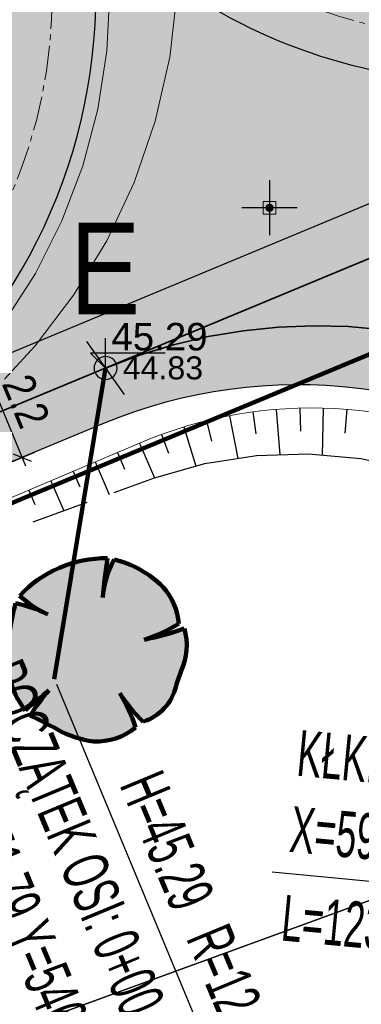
# Model space of a CAD drawing. Header units: metres. Extents: x 0 to 5465380, y 0 to 5925815.
# Tile 61 of 141: x 5463912.54 to 5463919.98, y 5925557.93 to 5925579.38. Entities that reach past the tile are written whole.
import ezdxf

# ---------------------------------------------------------------- set-up
doc = ezdxf.new("R2010")
doc.units = ezdxf.units.M
for name, pattern in [('ACAD_ISO10W100', [18.5, 12, -3, 0.5, -3]), ('CENTER2', [1.125, 0.75, -0.125, 0.125, -0.125]), ('HIDDEN', [0.375, 0.25, -0.125])]:
    doc.linetypes.add(name, pattern=pattern)
for name, color, linetype, lineweight in [('#DEMCAD_OPR.OŚW.ZEW_1_Nr_Pióra__3', 30, 'Continuous', 18), ('#DEMCAD_OPR.OŚW.ZEW_1_Nr_Pióra__5', 161, 'Continuous', 25), ('#DEMCAD_OPR.OŚW.ZEW_1_Nr_Pióra__6', 5, 'Continuous', 35), ('$DR - obrzeże 8x30', 34, 'Continuous', 30), ('$DR - osie ścieżek', 7, 'CENTER2', 15), ('$DR - wyp. chodnik', 44, 'Continuous', 5), ('$DR - zał. arch.', 7, 'Continuous', 13), ('$DR - zał. mapa', 250, 'Continuous', 0), ('____rosliny_Nr_Pióra__161', 62, 'Continuous', 0), ('____rosliny_Nr_Pióra__165', 62, 'Continuous', 200), ('_LL_WOD_Trasa_Nr_Pióra__206', 150, 'Continuous', 211)]:
    doc.layers.add(name, color=color, linetype=linetype, lineweight=lineweight)
for name, color, linetype in [('$DR - opis', 1, 'Continuous'), ('$DR - wymiary', 7, 'Continuous'), ('____rosliny', 7, 'Continuous'), ('AecObjExplode_rys 1_Vport_D5A', 7, 'Continuous'), ('AecObjExplode_rys 3_Vport_DDD', 7, 'Continuous'), ('AecObjExplode_rys 4_Vport_E22', 7, 'Continuous'), ('C-DROGI-KORYTARZE', 7, 'Continuous'), ('C-DROGI-SYTUACJA', 7, 'Continuous'), ('C-DROGI-SYTUACJA-ETYKIETY', 7, 'Continuous'), ('C-TEREN-SKARPY', 94, 'Continuous')]:
    doc.layers.add(name, color=color, linetype=linetype)
doc.layers.add('EGBD03', color=7, linetype='Continuous', lineweight=18, true_color=0x008000)
doc.styles.add('ARIAL 2', font='ARIALN.TTF')
doc.styles.add('simplex', font='ARIALN.TTF', dxfattribs={"width": 0.7})
doc.styles.get("Standard").update_dxf_attribs({"font": 'arial.ttf'})
doc.dimstyles.new('LINIOWY', dxfattribs={"dimtxt": 0.7, "dimasz": 0.3, "dimexe": 0.3, "dimexo": 0, "dimgap": 0.2, "dimtad": 1, "dimzin": 9, "dimdsep": 46, "dimtxsty": 'ARIAL 2', "dimblk": 'OBLIQUE', "dimcen": 0, "dimdle": 0.2, "dimclrd": 7, "dimclre": 7, "dimclrt": 1, "dimadec": 0, "dimazin": 0, "dimtfac": 1, "dimtofl": 0, "dimtmove": 1, "dimatfit": 3, "dimldrblk": 'OBLIQUE', "dimfxl": 0.3, "dimfxlon": 1, "dimtolj": 1, "dimtzin": 1, "dimarcsym": 0})
doc.dimstyles.new('LINIOWY$4', dxfattribs={"dimtxt": 0.7, "dimasz": 0.3, "dimexe": 0.3, "dimexo": 0, "dimgap": 0.2, "dimtad": 1, "dimzin": 9, "dimdsep": 46, "dimtxsty": 'ARIAL 2', "dimblk1": 'OBLIQUE', "dimsah": 1, "dimcen": 0, "dimdle": 0.2, "dimclrd": 7, "dimclre": 7, "dimclrt": 1, "dimadec": 0, "dimazin": 0, "dimtfac": 1, "dimtofl": 0, "dimtmove": 1, "dimatfit": 3, "dimldrblk": 'OBLIQUE', "dimfxl": 0.3, "dimfxlon": 1, "dimtolj": 1, "dimtzin": 1, "dimarcsym": 0})

# ---------------------------------------------------------------- blocks, each defined once
blk = doc.blocks.new('GK.6640.1913.2022 szara')
at = {"layer": 'EGBD03', "color": 52, "linetype": 'Continuous', "lineweight": 30}
blk.add_lwpolyline([(5463976.53, 5925486.659), (5463970.344, 5925578.524), (5463983.032, 5925590.042), (5463928.32, 5925650.72), (5463927.256, 5925651.9), (5463894.766, 5925638.737), (5463911.73, 5925597.06), (5463843.77, 5925569.527), (5463856.962, 5925537.116), (5463925.884, 5925562.287), (5463928.865, 5925568.698), (5463933.562, 5925570.413), (5463940.422, 5925551.628), (5463935.726, 5925549.913), (5463929.655, 5925553.021), (5463860.732, 5925527.855), (5463901.732, 5925427.127), (5463960.738, 5925457.702)], close=True, dxfattribs=at)
blk.add_lwpolyline([(5463824.164, 5925585.789), (5463828.477, 5925575.152), (5463845.745, 5925532.569), (5463890.8, 5925421.463), (5463901.732, 5925427.127), (5463860.732, 5925527.855), (5463929.655, 5925553.021), (5463935.726, 5925549.913), (5463940.422, 5925551.628), (5463933.562, 5925570.413), (5463928.865, 5925568.698), (5463925.884, 5925562.287), (5463856.962, 5925537.116), (5463843.77, 5925569.527)], dxfattribs=at)
blk = doc.blocks.new('Symbol drzewa rzut 1 12', base_point=(5464021.331, 5925651.474))
at = {"layer": '____rosliny_Nr_Pióra__161', "linetype": 'Continuous'}
blk.add_hatch(color=256, dxfattribs=at).paths.add_polyline_path([(5464020.428, 5925649.763, 0.102387), (5464021.207, 5925649.479, 0.189926), (5464022.131, 5925649.758, 0.058172), (5464021.806, 5925650.513, 0.060987), (5464022.3, 5925649.878, 0.261493), (5464023.036, 5925650.633, -0.023868), (5464023.157, 5925650.963, 0.176093), (5464023.249, 5925651.883, -0.033475), (5464022.37, 5925651.663, 0.059133), (5464023.13, 5925651.989, 0.165491), (5464022.81, 5925652.801, 0.138163), (5464021.766, 5925653.43, 0.117282), (5464021.493, 5925652.611, -0.017941), (5464021.617, 5925653.461, 0.21157), (5464019.685, 5925652.696, 0.07472), (5464020.285, 5925652.27, 0.066738), (5464019.59, 5925652.534, 0.048896), (5464019.379, 5925651.397, 0.176271), (5464019.743, 5925650.195, -0.009616), (5464020.267, 5925650.619, 0.030984), (5464019.843, 5925650.083, -0.00375)], flags=0)
at = {"layer": '____rosliny_Nr_Pióra__165', "linetype": 'Continuous'}
for centre, radius, start, end in [((5464021.514, 5925650.898), 2.565, 87.7038, 135.4874), ((5464033.401, 5925651.31), 11.978, 169.6537, 173.7651), ((5464023.352, 5925652.446), 1.866, 148.201, 174.9578), ((5464021.171, 5925651.262), 2.248, 43.1971, 74.6625), ((5464021.403, 5925654.481), 2.478, 226.083, 243.1759), ((5464021.777, 5925651.924), 1.355, 2.7308, 40.3178), ((5464025.286, 5925650.887), 5.929, 163.8748, 175.0721), ((5464018.952, 5925649.81), 2.798, 61.5472, 76.8198), ((5464021.377, 5925655.028), 3.509, 286.4462, 299.9827), ((5464021.167, 5925658.332), 6.776, 280.2246, 287.8936), ((5464021.938, 5925651.55), 1.353, 334.319, 14.2669), ((5464021.213, 5925651.296), 1.837, 176.8614, 216.849), ((5464026.549, 5925649.526), 3.684, 157.0402, 162.5092), ((5464031.043, 5925636.781), 17.539, 127.9083, 130.1121), ((5464024.373, 5925646.933), 5.518, 138.0797, 145.1786), ((5464024.647, 5925652.213), 3.311, 210.8951, 224.8549), ((5464018.734, 5925648.74), 3.546, 16.6807, 29.9976), ((5464021.995, 5925650.912), 1.078, 286.4227, 345.04), ((5463998.76, 5925610.961), 44.442, 60.8198, 61.6791), ((5464021.503, 5925651.503), 2.046, 238.2841, 261.668), ((5464021.315, 5925650.792), 1.317, 265.2902, 308.3056)]:
    blk.add_arc(centre, radius, start, end, dxfattribs=at)
blk = doc.blocks.new('świetlica_bezrzecze_PB_PZT oczyszczony')
at = {"layer": '#DEMCAD_OPR.OŚW.ZEW_1_Nr_Pióra__3', "linetype": 'Continuous'}
blk.add_hatch(color=256, dxfattribs=at).paths.add_polyline_path([(5463918.053, 5925575.286, 1), (5463917.908, 5925575.286, 1)], flags=0)
at = {"layer": '#DEMCAD_OPR.OŚW.ZEW_1_Nr_Pióra__6', "linetype": 'Continuous'}
blk.add_hatch(color=256, dxfattribs=at).paths.add_polyline_path([(5463918.121, 5925575.426), (5463917.841, 5925575.426), (5463917.841, 5925575.146), (5463918.121, 5925575.146)], flags=0)
at = {"layer": '#DEMCAD_OPR.OŚW.ZEW_1_Nr_Pióra__3', "linetype": 'Continuous', "flags": 128}
blk.add_lwpolyline([(5463917.841, 5925575.426), (5463918.121, 5925575.426), (5463918.121, 5925575.146), (5463917.841, 5925575.146)], close=True, dxfattribs=at)
at = {"layer": '#DEMCAD_OPR.OŚW.ZEW_1_Nr_Pióra__5', "linetype": 'Continuous', "flags": 128}
for points in [[(5463917.981, 5925575.886), (5463917.981, 5925574.686)], [(5463918.581, 5925575.286), (5463917.381, 5925575.286)]]:
    blk.add_lwpolyline(points, dxfattribs=at)
at = {"layer": '#DEMCAD_OPR.OŚW.ZEW_1_Nr_Pióra__6', "linetype": 'Continuous'}
blk.add_circle((5463917.981, 5925575.286), 0.0725, dxfattribs=at)
at = {"layer": '_LL_WOD_Trasa_Nr_Pióra__206', "linetype": 'Continuous'}
blk.add_line((5463875.395, 5925553.467), (5463932.464, 5925577.219), dxfattribs=at)
at = {"layer": '____rosliny', "linetype": 'Continuous', "rotation": 1.544128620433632}
blk.add_blockref('Symbol drzewa rzut 1 12', (5463914.221, 5925565.656), dxfattribs=at)
blk = doc.blocks.new('*D50')
at = {"layer": '$DR - wymiary', "color": 7, "lineweight": -2, "transparency": 16777216}
blk.add_line((5463930.016, 5925572), (5463927.606, 5925569.526), dxfattribs=at)
blk.add_arc((5463919.024, 5925560.715), 12, 354.6092, 47.184, dxfattribs=at)
at = {"layer": '$DR - wymiary', "color": 7, "transparency": 16777216}
blk.add_solid([(5463927.57, 5925569.561), (5463927.642, 5925569.491), (5463927.397, 5925569.311)], dxfattribs=at)
at = {"layer": 'Defpoints', "color": 0, "transparency": 16777216}
for p in [(5463927.397, 5925569.311), (5463919.024, 5925560.715)]:
    blk.add_point(p, dxfattribs=at)
at = {"layer": '$DR - wymiary', "color": 1, "transparency": 16777216, "insert": (5463929.005, 5925571.752), "char_height": 0.7, "attachment_point": 5, "rotation": 45.7516, "style": 'ARIAL 2'}
blk.add_mtext('\\A1;R12', dxfattribs=at)
blk = doc.blocks.new('_OBLIQUE')
at = {"color": 0, "linetype": 'ByBlock'}
blk.add_line((-0.5, -0.5), (0.5, 0.5), dxfattribs=at)
blk = doc.blocks.new('*D51')
at = {"layer": '$DR - wymiary', "color": 7, "lineweight": -2, "transparency": 16777216}
blk.add_line((5463931.996, 5925570.478), (5463929.811, 5925568.833), dxfattribs=at)
at = {"layer": '$DR - wymiary', "color": 7, "transparency": 16777216}
blk.add_solid([(5463929.781, 5925568.873), (5463929.841, 5925568.793), (5463929.571, 5925568.652)], dxfattribs=at)
at = {"layer": 'Defpoints', "color": 0, "transparency": 16777216}
for p in [(5463929.571, 5925568.652), (5463919.024, 5925560.715)]:
    blk.add_point(p, dxfattribs=at)
at = {"layer": '$DR - wymiary', "color": 1, "transparency": 16777216, "insert": (5463930.688, 5925570.191), "char_height": 0.7, "attachment_point": 5, "rotation": 36.9617, "style": 'ARIAL 2'}
blk.add_mtext('\\A1;R13.2', dxfattribs=at)
blk = doc.blocks.new('*D52')
at = {"layer": '$DR - wymiary', "color": 7, "lineweight": -2, "transparency": 16777216}
blk.add_line((5463922.815, 5925566.391), (5463924.776, 5925569.162), dxfattribs=at)
at = {"layer": '$DR - wymiary', "color": 7, "transparency": 16777216}
blk.add_solid([(5463924.736, 5925569.191), (5463924.817, 5925569.134), (5463924.95, 5925569.407)], dxfattribs=at)
at = {"layer": 'Defpoints', "color": 0, "transparency": 16777216}
for p in [(5463924.95, 5925569.407), (5463918.595, 5925560.429)]:
    blk.add_point(p, dxfattribs=at)
at = {"layer": '$DR - wymiary', "color": 1, "transparency": 16777216, "insert": (5463922.845, 5925567.388), "char_height": 0.7, "attachment_point": 5, "rotation": 54.7103, "style": 'ARIAL 2'}
blk.add_mtext('\\A1;R11', dxfattribs=at)
blk = doc.blocks.new('*D57')
at = {"layer": '$DR - wymiary', "color": 7, "lineweight": -2, "transparency": 16777216}
for p, q in [((5463911.473, 5925571.762), (5463912.027, 5925571.993)), ((5463911.673, 5925572.062), (5463912.672, 5925569.662)), ((5463912.318, 5925569.731), (5463912.872, 5925569.962))]:
    blk.add_line(p, q, dxfattribs=at)
at = {"layer": 'Defpoints', "color": 0, "transparency": 16777216}
for p in [(5463910.621, 5925571.408), (5463912.595, 5925569.846), (5463911.467, 5925569.377)]:
    blk.add_point(p, dxfattribs=at)
at = {"layer": '$DR - wymiary', "color": 7, "lineweight": -2, "transparency": 16777216, "xscale": 0.3, "yscale": 0.3, "zscale": 0.3}
for p, rotation in [((5463911.75, 5925571.877), 112.5970877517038), ((5463912.595, 5925569.846), 292.5970877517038)]:
    blk.add_blockref('_OBLIQUE', p, dxfattribs=dict(at, rotation=rotation))
at = {"layer": '$DR - wymiary', "color": 1, "transparency": 16777216, "insert": (5463912.682, 5925571.074), "char_height": 0.7, "attachment_point": 5, "rotation": 292.5971, "style": 'ARIAL 2'}
blk.add_mtext('\\A1;2.2', dxfattribs=at)
blk = doc.blocks.new('*D137')
at = {"layer": '$DR - wymiary', "color": 7, "lineweight": -2, "transparency": 16777216}
blk.add_line((5463958.724, 5925585.382), (5463964.93, 5925585.382), dxfattribs=at)
at = {"layer": 'Defpoints', "color": 0, "transparency": 16777216}
for p in [(5463958.724, 5925585.382), (5463960.561, 5925585.382), (0, 0)]:
    blk.add_point(p, dxfattribs=at)
at = {"layer": '$DR - wymiary', "color": 1, "transparency": 16777216, "insert": (5463962.845, 5925585.94), "char_height": 0.7, "attachment_point": 5, "style": 'ARIAL 2'}
blk.add_mtext('\\A1;5925585.38', dxfattribs=at)
blk = doc.blocks.new('*D138')
at = {"layer": '$DR - wymiary', "color": 7, "lineweight": -2, "transparency": 16777216}
blk.add_line((5463958.724, 5925585.382), (5463958.724, 5925592.131), dxfattribs=at)
at = {"layer": 'Defpoints', "color": 0, "transparency": 16777216}
for p in [(5463958.724, 5925587.769), (5463958.724, 5925585.382), (0, 0)]:
    blk.add_point(p, dxfattribs=at)
at = {"layer": '$DR - wymiary', "color": 1, "transparency": 16777216, "insert": (5463958.166, 5925590.05), "char_height": 0.7, "attachment_point": 5, "rotation": 90, "style": 'ARIAL 2'}
blk.add_mtext('\\A1;5463958.72', dxfattribs=at)
blk = doc.blocks.new('*D139')
at = {"layer": '$DR - wymiary', "color": 7, "lineweight": -2, "transparency": 16777216}
blk.add_line((5463922.753, 5925589.968), (5463916.372, 5925589.968), dxfattribs=at)
at = {"layer": 'Defpoints', "color": 0, "transparency": 16777216}
for p in [(5463920.738, 5925589.968), (5463922.753, 5925589.968), (0, 0)]:
    blk.add_point(p, dxfattribs=at)
at = {"layer": '$DR - wymiary', "color": 1, "transparency": 16777216, "insert": (5463918.455, 5925590.526), "char_height": 0.7, "attachment_point": 5, "style": 'ARIAL 2'}
blk.add_mtext('\\A1;5925589.97', dxfattribs=at)
blk = doc.blocks.new('*D140')
at = {"layer": '$DR - wymiary', "color": 7, "lineweight": -2, "transparency": 16777216}
blk.add_line((5463922.753, 5925589.968), (5463922.753, 5925583.407), dxfattribs=at)
at = {"layer": 'Defpoints', "color": 0, "transparency": 16777216}
for p in [(5463922.753, 5925589.968), (5463922.753, 5925587.778), (0, 0)]:
    blk.add_point(p, dxfattribs=at)
at = {"layer": '$DR - wymiary', "color": 1, "transparency": 16777216, "insert": (5463922.195, 5925585.493), "char_height": 0.7, "attachment_point": 5, "rotation": 90, "style": 'ARIAL 2'}
blk.add_mtext('\\A1;5463922.75', dxfattribs=at)
blk = doc.blocks.new('AeccTickCircle')
at = {"color": 0, "linetype": 'ByBlock', "lineweight": -2}
blk.add_circle((0, 0), 0.5, dxfattribs=at)
blk = doc.blocks.new('kota')
at = {"color": 0, "linetype": 'ByBlock', "lineweight": -2}
for p, q in [((0, 0), (0, 1)), ((2, 0.5), (-0.5, 0.5)), ((-0.5, 0.5), (0, 0))]:
    blk.add_line(p, q, dxfattribs=at)
blk = doc.blocks.new('AecObjExplode_rys 1_Vport_D5A')
at = {"layer": 'C-DROGI-KORYTARZE', "color": 92, "linetype": 'Continuous', "lineweight": 9}
for p, q in [((5463914.502, 5925579.984), (5463914.44, 5925578.704)), ((5463915.969, 5925579.99), (5463915.81, 5925578.565)), ((5463914.44, 5925578.704), (5463914.244, 5925577.436)), ((5463915.81, 5925578.565), (5463915.495, 5925577.175)), ((5463914.244, 5925577.436), (5463913.917, 5925576.197)), ((5463915.495, 5925577.175), (5463915.034, 5925575.838)), ((5463913.917, 5925576.197), (5463913.462, 5925574.998)), ((5463915.034, 5925575.838), (5463914.437, 5925574.568)), ((5463913.462, 5925574.998), (5463912.884, 5925573.853)), ((5463914.437, 5925574.568), (5463913.714, 5925573.379)), ((5463912.884, 5925573.853), (5463912.19, 5925572.775)), ((5463913.714, 5925573.379), (5463912.877, 5925572.28)), ((5463912.877, 5925572.28), (5463912.211, 5925571.549))]:
    blk.add_line(p, q, dxfattribs=at)
at = {"layer": 'C-DROGI-SYTUACJA', "color": 152, "linetype": 'ACAD_ISO10W100', "lineweight": 35, "ltscale": 4}
blk.add_line((5463929.82, 5925578.207), (5463893.981, 5925563.291), dxfattribs=at)
at = {"layer": 'C-DROGI-SYTUACJA', "color": 92, "linetype": 'Continuous', "lineweight": 9}
blk.add_line((5463894.961, 5925561.558), (5463915.154, 5925570.16), dxfattribs=at)
at = {"layer": 'C-DROGI-SYTUACJA', "color": 152, "linetype": 'ACAD_ISO10W100', "lineweight": 35, "ltscale": 4}
blk.add_arc((5463919.024, 5925560.715), 12, 354.6092, 112.5971, dxfattribs=at)
at = {"layer": 'C-DROGI-SYTUACJA', "color": 92, "linetype": 'Continuous', "lineweight": 9, "extrusion": (0, 0, -1)}
blk.add_arc((-5463918.903, 5925561.359), 9.566, 66.9266, 171.3471, dxfattribs=at)
at = {"layer": 'C-DROGI-SYTUACJA-ETYKIETY', "color": 1, "linetype": 'Continuous', "lineweight": -3}
for p, q in [((5463913.341, 5925564.903), (5463917.183, 5925555.671)), ((5463927.993, 5925559.869), (5463918.037, 5925560.809))]:
    blk.add_line(p, q, dxfattribs=at)
at = {"layer": 'C-TEREN-SKARPY', "color": 92, "linetype": 'Continuous', "lineweight": -3}
for p, q in [((5463918.128, 5925570.893, 45.171), (5463918.208, 5925569.903, 44.684)), ((5463918.64, 5925570.921, 45.154), (5463918.653, 5925570.42, 44.906)), ((5463919.152, 5925570.922, 45.137), (5463919.126, 5925569.897, 44.632)), ((5463919.664, 5925570.894, 45.121), (5463919.623, 5925570.375, 44.865)), ((5463917.112, 5925570.756, 45.205), (5463917.29, 5925569.823, 44.739)), ((5463917.618, 5925570.838, 45.188), (5463917.682, 5925570.363, 44.949)), ((5463916.117, 5925570.51, 45.238), (5463916.377, 5925569.655, 44.797)), ((5463916.611, 5925570.646, 45.222), (5463916.721, 5925570.199, 44.994)), ((5463915.63, 5925570.348, 45.255), (5463915.78, 5925569.938, 45.042)), ((5463915.154, 5925570.16, 45.272), (5463915.478, 5925569.399, 44.859)), ((5463915.154, 5925570.16), (5463915.478, 5925569.399)), ((5463914.671, 5925569.954, 45.293), (5463914.827, 5925569.587, 45.094)), ((5463914.188, 5925569.748, 45.314), (5463914.489, 5925569.042, 44.93)), ((5463913.706, 5925569.543, 45.335), (5463913.851, 5925569.203, 45.15)), ((5463913.223, 5925569.337, 45.356), (5463913.501, 5925568.684, 45.001)), ((5463912.741, 5925569.132, 45.377), (5463912.874, 5925568.819, 45.207))]:
    blk.add_line(p, q, dxfattribs=at)
at = {"layer": 'C-TEREN-SKARPY', "color": 92, "linetype": 'HIDDEN', "lineweight": -3, "ltscale": 5}
for p, q in [((5463916.572, 5925569.711), (5463917.695, 5925569.886)), ((5463917.695, 5925569.886), (5463918.833, 5925569.924)), ((5463918.833, 5925569.924), (5463919.968, 5925569.822)), ((5463919.968, 5925569.822), (5463921.079, 5925569.583)), ((5463915.478, 5925569.399), (5463916.572, 5925569.711)), ((5463907.545, 5925566.529), (5463915.478, 5925569.399))]:
    blk.add_line(p, q, dxfattribs=at)
at = {"layer": '$DR - wymiary', "color": 7, "linetype": 'Continuous', "lineweight": -3, "xscale": 0.6500000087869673, "yscale": 0.6500000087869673, "zscale": 0.6500000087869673}
blk.add_blockref('kota', (5463914.413, 5925571.794), dxfattribs=at)
at = {"layer": '$DR - wymiary', "color": 1, "linetype": 'Continuous', "lineweight": -3, "extrusion": (4.70569e-17, -1.13063e-16, -1), "xscale": 0.4999999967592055, "yscale": 0.4999999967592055, "zscale": 0.4999999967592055, "rotation": 157.4029122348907}
blk.add_blockref('AeccTickCircle', (-5463914.413, 5925571.794), dxfattribs=at)
at = {"layer": 'C-DROGI-SYTUACJA-ETYKIETY', "color": 1, "linetype": 'Continuous', "lineweight": -3, "insert": (5463914.538, 5925572.169), "char_height": 0.6, "attachment_point": 7}
blk.add_mtext('45.29', dxfattribs=at)
at = {"layer": 'C-DROGI-SYTUACJA-ETYKIETY', "color": 7, "linetype": 'Continuous', "lineweight": -3, "insert": (5463914.788, 5925571.794), "char_height": 0.5, "attachment_point": 4}
blk.add_mtext('{\\fArial|b0|i0|c238|p34;44.83}', dxfattribs=at)
at = {"layer": 'C-DROGI-SYTUACJA-ETYKIETY', "color": 1, "linetype": 'Continuous', "lineweight": -3, "char_height": 1, "style": 'simplex'}
for s, insert, attachment_point, rotation in [('POCZĄTEK OSI: 0+00.00\\PX=5925571.79 Y=5463914.41', (5463912.582, 5925565.522), 1, 292.5971), ('KŁK: 0+24.71\\PX=5925559.59 Y=5463930.97', (5463918.391, 5925561.24), 7, 354.6093), ('{\\fArial Narrow|b0|i0|c0|p34;R=12.000}', (5463917.49, 5925556.137), 9, 292.5971), ('{\\fArial Narrow|b0|i0|c0|p34;L=123.954}', (5463918.304, 5925560.319), 1, 354.6093)]:
    blk.add_mtext(s, dxfattribs=dict(at, insert=insert, attachment_point=attachment_point, rotation=rotation))
at = {"layer": 'C-DROGI-SYTUACJA-ETYKIETY', "color": 7, "linetype": 'Continuous', "lineweight": -3, "insert": (5463916.805, 5925560.278), "char_height": 1, "attachment_point": 3, "rotation": 292.5971, "style": 'simplex'}
blk.add_mtext('{\\fArial Narrow|b0|i0|c238|p34;H=}45.29', dxfattribs=at)
at = {"layer": 'C-DROGI-SYTUACJA-ETYKIETY', "color": 7, "linetype": 'Continuous', "lineweight": -3}
blk.add_leader([(5463914.413, 5925571.794), (5463913.293, 5925565.018)], dimstyle='LINIOWY', override={"dimscale": 1, "dimasz": 0, "dimclrd": 256, "dimlwd": 65535}, dxfattribs=at)
blk = doc.blocks.new('AecObjExplode_rys 4_Vport_E22')
at = {"layer": 'C-DROGI-KORYTARZE', "color": 92, "linetype": 'Continuous', "lineweight": 9}
for p, q in [((5463914.502, 5925579.984), (5463914.44, 5925578.704)), ((5463915.969, 5925579.99), (5463915.81, 5925578.565)), ((5463914.44, 5925578.704), (5463914.244, 5925577.436)), ((5463915.81, 5925578.565), (5463915.495, 5925577.175)), ((5463914.244, 5925577.436), (5463913.917, 5925576.197)), ((5463915.495, 5925577.175), (5463915.034, 5925575.838)), ((5463913.917, 5925576.197), (5463913.462, 5925574.998)), ((5463915.034, 5925575.838), (5463914.437, 5925574.568)), ((5463913.462, 5925574.998), (5463912.884, 5925573.853)), ((5463914.437, 5925574.568), (5463913.714, 5925573.379)), ((5463912.884, 5925573.853), (5463912.19, 5925572.775)), ((5463913.714, 5925573.379), (5463912.877, 5925572.28)), ((5463912.877, 5925572.28), (5463912.211, 5925571.549))]:
    blk.add_line(p, q, dxfattribs=at)
at = {"layer": 'C-DROGI-SYTUACJA', "color": 152, "linetype": 'ACAD_ISO10W100', "lineweight": 35, "ltscale": 4}
blk.add_line((5463929.82, 5925578.207), (5463893.981, 5925563.291), dxfattribs=at)
at = {"layer": 'C-DROGI-SYTUACJA', "color": 92, "linetype": 'Continuous', "lineweight": 9}
blk.add_line((5463894.961, 5925561.558), (5463915.154, 5925570.16), dxfattribs=at)
at = {"layer": 'C-DROGI-SYTUACJA', "color": 152, "linetype": 'ACAD_ISO10W100', "lineweight": 35, "ltscale": 4}
blk.add_arc((5463919.024, 5925560.715), 12, 354.6092, 112.5971, dxfattribs=at)
at = {"layer": 'C-DROGI-SYTUACJA', "color": 92, "linetype": 'Continuous', "lineweight": 9, "extrusion": (0, 0, -1)}
blk.add_arc((-5463918.903, 5925561.359), 9.566, 66.9266, 171.3471, dxfattribs=at)
at = {"layer": 'C-DROGI-SYTUACJA-ETYKIETY', "color": 1, "linetype": 'Continuous', "lineweight": -3}
for p, q in [((5463913.341, 5925564.903), (5463917.183, 5925555.671)), ((5463927.993, 5925559.869), (5463918.037, 5925560.809))]:
    blk.add_line(p, q, dxfattribs=at)
at = {"layer": 'C-TEREN-SKARPY', "color": 92, "linetype": 'Continuous', "lineweight": -3}
for p, q in [((5463918.128, 5925570.893, 45.171), (5463918.208, 5925569.903, 44.684)), ((5463918.64, 5925570.921, 45.154), (5463918.653, 5925570.42, 44.906)), ((5463919.152, 5925570.922, 45.137), (5463919.126, 5925569.897, 44.632)), ((5463919.664, 5925570.894, 45.121), (5463919.623, 5925570.375, 44.865)), ((5463917.112, 5925570.756, 45.205), (5463917.29, 5925569.823, 44.739)), ((5463917.618, 5925570.838, 45.188), (5463917.682, 5925570.363, 44.949)), ((5463916.117, 5925570.51, 45.238), (5463916.377, 5925569.655, 44.797)), ((5463916.611, 5925570.646, 45.222), (5463916.721, 5925570.199, 44.994)), ((5463915.63, 5925570.348, 45.255), (5463915.78, 5925569.938, 45.042)), ((5463915.154, 5925570.16, 45.272), (5463915.478, 5925569.399, 44.859)), ((5463915.154, 5925570.16), (5463915.478, 5925569.399)), ((5463914.671, 5925569.954, 45.293), (5463914.827, 5925569.587, 45.094)), ((5463914.188, 5925569.748, 45.314), (5463914.489, 5925569.042, 44.93)), ((5463913.706, 5925569.543, 45.335), (5463913.851, 5925569.203, 45.15)), ((5463913.223, 5925569.337, 45.356), (5463913.501, 5925568.684, 45.001)), ((5463912.741, 5925569.132, 45.377), (5463912.874, 5925568.819, 45.207))]:
    blk.add_line(p, q, dxfattribs=at)
at = {"layer": 'C-TEREN-SKARPY', "color": 92, "linetype": 'HIDDEN', "lineweight": -3, "ltscale": 5}
for p, q in [((5463916.572, 5925569.711), (5463917.695, 5925569.886)), ((5463917.695, 5925569.886), (5463918.833, 5925569.924)), ((5463918.833, 5925569.924), (5463919.968, 5925569.822)), ((5463919.968, 5925569.822), (5463921.079, 5925569.583)), ((5463915.478, 5925569.399), (5463916.572, 5925569.711)), ((5463907.545, 5925566.529), (5463915.478, 5925569.399))]:
    blk.add_line(p, q, dxfattribs=at)
at = {"layer": '$DR - wymiary', "color": 7, "linetype": 'Continuous', "lineweight": -3, "xscale": 0.6500000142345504, "yscale": 0.6500000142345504, "zscale": 0.6500000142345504}
blk.add_blockref('kota', (5463914.413, 5925571.794), dxfattribs=at)
at = {"layer": '$DR - wymiary', "color": 1, "linetype": 'Continuous', "lineweight": -3, "extrusion": (4.70569e-17, -1.13063e-16, -1), "xscale": 0.500000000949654, "yscale": 0.500000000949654, "zscale": 0.500000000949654, "rotation": 157.4029122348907}
blk.add_blockref('AeccTickCircle', (-5463914.413, 5925571.794), dxfattribs=at)
at = {"layer": 'C-DROGI-SYTUACJA-ETYKIETY', "color": 1, "linetype": 'Continuous', "lineweight": -3, "insert": (5463914.538, 5925572.169), "char_height": 0.6, "attachment_point": 7}
blk.add_mtext('45.29', dxfattribs=at)
at = {"layer": 'C-DROGI-SYTUACJA-ETYKIETY', "color": 7, "linetype": 'Continuous', "lineweight": -3, "insert": (5463914.788, 5925571.794), "char_height": 0.5, "attachment_point": 4}
blk.add_mtext('{\\fArial|b0|i0|c238|p34;44.83}', dxfattribs=at)
at = {"layer": 'C-DROGI-SYTUACJA-ETYKIETY', "color": 1, "linetype": 'Continuous', "lineweight": -3, "char_height": 1, "style": 'simplex'}
for s, insert, attachment_point, rotation in [('POCZĄTEK OSI: 0+00.00\\PX=5925571.79 Y=5463914.41', (5463912.582, 5925565.522), 1, 292.5971), ('KŁK: 0+24.71\\PX=5925559.59 Y=5463930.97', (5463918.391, 5925561.24), 7, 354.6093), ('{\\fArial Narrow|b0|i0|c0|p34;R=12.000}', (5463917.49, 5925556.137), 9, 292.5971), ('{\\fArial Narrow|b0|i0|c0|p34;L=123.954}', (5463918.304, 5925560.319), 1, 354.6093)]:
    blk.add_mtext(s, dxfattribs=dict(at, insert=insert, attachment_point=attachment_point, rotation=rotation))
at = {"layer": 'C-DROGI-SYTUACJA-ETYKIETY', "color": 7, "linetype": 'Continuous', "lineweight": -3, "insert": (5463916.805, 5925560.278), "char_height": 1, "attachment_point": 3, "rotation": 292.5971, "style": 'simplex'}
blk.add_mtext('{\\fArial Narrow|b0|i0|c238|p34;H=}45.29', dxfattribs=at)
at = {"layer": 'C-DROGI-SYTUACJA-ETYKIETY', "color": 7, "linetype": 'Continuous', "lineweight": -3}
blk.add_leader([(5463914.413, 5925571.794), (5463913.293, 5925565.018)], dimstyle='LINIOWY', override={"dimscale": 1, "dimasz": 0, "dimclrd": 256, "dimlwd": 65535}, dxfattribs=at)
blk = doc.blocks.new('AecObjExplode_rys 3_Vport_DDD')
at = {"layer": 'C-DROGI-KORYTARZE', "color": 92, "linetype": 'Continuous', "lineweight": 9}
for p, q in [((5463914.502, 5925579.984), (5463914.44, 5925578.704)), ((5463915.969, 5925579.99), (5463915.81, 5925578.565)), ((5463914.44, 5925578.704), (5463914.244, 5925577.436)), ((5463915.81, 5925578.565), (5463915.495, 5925577.175)), ((5463914.244, 5925577.436), (5463913.917, 5925576.197)), ((5463915.495, 5925577.175), (5463915.034, 5925575.838)), ((5463913.917, 5925576.197), (5463913.462, 5925574.998)), ((5463915.034, 5925575.838), (5463914.437, 5925574.568)), ((5463913.462, 5925574.998), (5463912.884, 5925573.853)), ((5463914.437, 5925574.568), (5463913.714, 5925573.379)), ((5463912.884, 5925573.853), (5463912.19, 5925572.775)), ((5463913.714, 5925573.379), (5463912.877, 5925572.28)), ((5463912.877, 5925572.28), (5463912.211, 5925571.549))]:
    blk.add_line(p, q, dxfattribs=at)
at = {"layer": 'C-DROGI-SYTUACJA', "color": 152, "linetype": 'ACAD_ISO10W100', "lineweight": 35, "ltscale": 4}
blk.add_line((5463929.82, 5925578.207), (5463893.981, 5925563.291), dxfattribs=at)
at = {"layer": 'C-DROGI-SYTUACJA', "color": 92, "linetype": 'Continuous', "lineweight": 9}
blk.add_line((5463894.961, 5925561.558), (5463915.154, 5925570.16), dxfattribs=at)
at = {"layer": 'C-DROGI-SYTUACJA', "color": 152, "linetype": 'ACAD_ISO10W100', "lineweight": 35, "ltscale": 4}
blk.add_arc((5463919.024, 5925560.715), 12, 354.6092, 112.5971, dxfattribs=at)
at = {"layer": 'C-DROGI-SYTUACJA', "color": 92, "linetype": 'Continuous', "lineweight": 9, "extrusion": (0, 0, -1)}
blk.add_arc((-5463918.903, 5925561.359), 9.566, 66.9266, 171.3471, dxfattribs=at)
at = {"layer": 'C-DROGI-SYTUACJA-ETYKIETY', "color": 1, "linetype": 'Continuous', "lineweight": -3}
for p, q in [((5463913.341, 5925564.903), (5463917.183, 5925555.671)), ((5463927.993, 5925559.869), (5463918.037, 5925560.809))]:
    blk.add_line(p, q, dxfattribs=at)
at = {"layer": 'C-TEREN-SKARPY', "color": 92, "linetype": 'Continuous', "lineweight": -3}
for p, q in [((5463918.128, 5925570.893, 45.171), (5463918.208, 5925569.903, 44.684)), ((5463918.64, 5925570.921, 45.154), (5463918.653, 5925570.42, 44.906)), ((5463919.152, 5925570.922, 45.137), (5463919.126, 5925569.897, 44.632)), ((5463919.664, 5925570.894, 45.121), (5463919.623, 5925570.375, 44.865)), ((5463917.112, 5925570.756, 45.205), (5463917.29, 5925569.823, 44.739)), ((5463917.618, 5925570.838, 45.188), (5463917.682, 5925570.363, 44.949)), ((5463916.117, 5925570.51, 45.238), (5463916.377, 5925569.655, 44.797)), ((5463916.611, 5925570.646, 45.222), (5463916.721, 5925570.199, 44.994)), ((5463915.63, 5925570.348, 45.255), (5463915.78, 5925569.938, 45.042)), ((5463915.154, 5925570.16, 45.272), (5463915.478, 5925569.399, 44.859)), ((5463915.154, 5925570.16), (5463915.478, 5925569.399)), ((5463914.671, 5925569.954, 45.293), (5463914.827, 5925569.587, 45.094)), ((5463914.188, 5925569.748, 45.314), (5463914.489, 5925569.042, 44.93)), ((5463913.706, 5925569.543, 45.335), (5463913.851, 5925569.203, 45.15)), ((5463913.223, 5925569.337, 45.356), (5463913.501, 5925568.684, 45.001)), ((5463912.741, 5925569.132, 45.377), (5463912.874, 5925568.819, 45.207))]:
    blk.add_line(p, q, dxfattribs=at)
at = {"layer": 'C-TEREN-SKARPY', "color": 92, "linetype": 'HIDDEN', "lineweight": -3, "ltscale": 5}
for p, q in [((5463916.572, 5925569.711), (5463917.695, 5925569.886)), ((5463917.695, 5925569.886), (5463918.833, 5925569.924)), ((5463918.833, 5925569.924), (5463919.968, 5925569.822)), ((5463919.968, 5925569.822), (5463921.079, 5925569.583)), ((5463915.478, 5925569.399), (5463916.572, 5925569.711)), ((5463907.545, 5925566.529), (5463915.478, 5925569.399))]:
    blk.add_line(p, q, dxfattribs=at)
at = {"layer": '$DR - wymiary', "color": 7, "linetype": 'Continuous', "lineweight": -3, "xscale": 0.6500000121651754, "yscale": 0.6500000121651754, "zscale": 0.6500000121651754}
blk.add_blockref('kota', (5463914.413, 5925571.794), dxfattribs=at)
at = {"layer": '$DR - wymiary', "color": 1, "linetype": 'Continuous', "lineweight": -3, "extrusion": (4.70569e-17, -1.13063e-16, -1), "xscale": 0.4999999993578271, "yscale": 0.4999999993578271, "zscale": 0.4999999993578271, "rotation": 157.4029122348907}
blk.add_blockref('AeccTickCircle', (-5463914.413, 5925571.794), dxfattribs=at)
at = {"layer": 'C-DROGI-SYTUACJA-ETYKIETY', "color": 1, "linetype": 'Continuous', "lineweight": -3, "insert": (5463914.538, 5925572.169), "char_height": 0.6, "attachment_point": 7}
blk.add_mtext('45.29', dxfattribs=at)
at = {"layer": 'C-DROGI-SYTUACJA-ETYKIETY', "color": 7, "linetype": 'Continuous', "lineweight": -3, "insert": (5463914.788, 5925571.794), "char_height": 0.5, "attachment_point": 4}
blk.add_mtext('{\\fArial|b0|i0|c238|p34;44.83}', dxfattribs=at)
at = {"layer": 'C-DROGI-SYTUACJA-ETYKIETY', "color": 1, "linetype": 'Continuous', "lineweight": -3, "char_height": 1, "style": 'simplex'}
for s, insert, attachment_point, rotation in [('POCZĄTEK OSI: 0+00.00\\PX=5925571.79 Y=5463914.41', (5463912.582, 5925565.522), 1, 292.5971), ('KŁK: 0+24.71\\PX=5925559.59 Y=5463930.97', (5463918.391, 5925561.24), 7, 354.6093), ('{\\fArial Narrow|b0|i0|c0|p34;R=12.000}', (5463917.49, 5925556.137), 9, 292.5971), ('{\\fArial Narrow|b0|i0|c0|p34;L=123.954}', (5463918.304, 5925560.319), 1, 354.6093)]:
    blk.add_mtext(s, dxfattribs=dict(at, insert=insert, attachment_point=attachment_point, rotation=rotation))
at = {"layer": 'C-DROGI-SYTUACJA-ETYKIETY', "color": 7, "linetype": 'Continuous', "lineweight": -3, "insert": (5463916.805, 5925560.278), "char_height": 1, "attachment_point": 3, "rotation": 292.5971, "style": 'simplex'}
blk.add_mtext('{\\fArial Narrow|b0|i0|c238|p34;H=}45.29', dxfattribs=at)
at = {"layer": 'C-DROGI-SYTUACJA-ETYKIETY', "color": 7, "linetype": 'Continuous', "lineweight": -3}
blk.add_leader([(5463914.413, 5925571.794), (5463913.293, 5925565.018)], dimstyle='LINIOWY', override={"dimscale": 1, "dimasz": 0, "dimclrd": 256, "dimlwd": 65535}, dxfattribs=at)

msp = doc.modelspace()

# ---------------------------------------------------------------- hatches: boundary and pattern name
at = {"layer": '$DR - wyp. chodnik'}
h = msp.add_hatch(dxfattribs=at)
h.set_pattern_fill('AR-SAND', color=256, scale=0.01)
h.set_pattern_definition([(37.5, (500, 0), (-0.01600031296, 0.48941323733), [0, -0.38608, 0, -0.4318, 0, -0.41275]), (7.5, (500, 0), (0.44952328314, 0.71682510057), [0, -0.20828, 0, -0.34798, 0, -0.13335]), (327.5, (499.6876, 0), (0.790992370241, 0.001437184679), [0, -0.127, 0, -0.4572, 0, -0.5969]), (317.5, (499.6876, 0), (0.76355645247, 0.22292932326), [0, -0.0635, 0, -0.29972, 0, -0.3429])])
h.paths.add_polyline_path([(5463958.811, 5925573.433, 1.284126), (5463952.971, 5925595.856), (5463945.622, 5925613.63), (5463944.143, 5925613.018), (5463946.37, 5925607.633, 0.194771), (5463934.37, 5925592.77, 0.959366), (5463910.944, 5925588.139, 1.531072), (5463902.406, 5925567.988), (5463893.559, 5925564.306, 0.384254), (5463887.764, 5925552.083), (5463862.231, 5925541.456), (5463863.153, 5925539.241), (5463888.637, 5925549.847), (5463903.669, 5925513.728), (5463903.08, 5925513.225), (5463904.38, 5925511.705), (5463904.595, 5925511.889), (5463910.657, 5925504.009), (5463924.399, 5925502.717), (5463924.162, 5925500.211), (5463926.552, 5925499.986), (5463926.788, 5925502.493), (5463940.548, 5925501.199), (5463939.758, 5925492.8), (5463941.75, 5925492.612), (5463945.889, 5925536.637, 1.642027), (5463958.177, 5925553.955)])
h.paths.add_polyline_path([(5463914.368, 5925570.584, -0.565703), (5463929.546, 5925559.395), (5463926.129, 5925523.186), (5463905.587, 5925514.846), (5463890.146, 5925551.946, -0.414214), (5463894.404, 5925562.275)], flags=16)
h.paths.add_polyline_path([(5463892.202, 5925579.937, -1), (5463912.302, 5925579.937, -1)], flags=16)
h.paths.add_polyline_path([(5463910.621, 5925571.408, 0.241691), (5463914.061, 5925581.767, 0.332), (5463928.141, 5925579.302), (5463928.394, 5925578.805)], flags=16)
h.paths.add_polyline_path([(5463921.709, 5925573.639), (5463929.394, 5925576.838), (5463944.809, 5925546.509), (5463940.735, 5925503.19), (5463926.976, 5925504.484), (5463932.165, 5925559.475, 0.382129)], flags=16)
h.paths.add_polyline_path([(5463912.703, 5925589.968, -1), (5463932.803, 5925589.968, -1)], flags=16)
h.paths.add_polyline_path([(5463929.85, 5925580.354, 0.111618), (5463933.295, 5925584.342, 0.375671), (5463956.374, 5925560.041), (5463956.18, 5925554.068, 0.258572), (5463946.204, 5925548.178)], flags=16)
h.paths.add_polyline_path([(5463947.101, 5925605.865), (5463951.602, 5925594.979, 0.663307), (5463956.814, 5925573.586), (5463956.436, 5925561.944, -0.732242)], flags=16)
h.paths.add_polyline_path([(5463948.674, 5925585.382, -1), (5463968.774, 5925585.382, -1)], flags=16)
h.paths.add_polyline_path([(5463956.118, 5925552.165), (5463955.923, 5925546.165, 8.05786), (5463957.918, 5925545.968), (5463958.115, 5925552.043, -20.041857)], flags=16)
h.paths.add_polyline_path([(5463926.126, 5925521.027), (5463924.587, 5925504.708), (5463911.711, 5925505.919), (5463906.286, 5925512.971)], flags=16)
h = msp.add_hatch(dxfattribs=at)
h.set_pattern_fill('AR-SAND', color=256, scale=0.01)
h.set_pattern_definition([(37.5, (0, 0), (-0.01600031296, 0.48941323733), [0, -0.38608, 0, -0.4318, 0, -0.41275]), (7.5, (0, 0), (0.44952328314, 0.71682510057), [0, -0.20828, 0, -0.34798, 0, -0.13335]), (327.5, (-0.3124, 0), (0.790992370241, 0.001437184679), [0, -0.127, 0, -0.4572, 0, -0.5969]), (317.5, (-0.3124, 0), (0.76355645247, 0.22292932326), [0, -0.0635, 0, -0.29972, 0, -0.3429])])
h.paths.add_polyline_path([(5463928.394, 5925578.805), (5463928.141, 5925579.302, -0.332), (5463914.061, 5925581.767, -0.241691), (5463910.621, 5925571.408)])

# ---------------------------------------------------------------- linework, layer by layer
at = {"layer": '$DR - obrzeże 8x30', "flags": 128}
for points in [[(5463910.621, 5925571.408, 0.241691), (5463914.061, 5925581.767, 0.332), (5463928.141, 5925579.302), (5463928.394, 5925578.805)], [(5463894.404, 5925562.275, 0.414214), (5463890.146, 5925551.946), (5463905.587, 5925514.846), (5463926.129, 5925523.186), (5463929.546, 5925559.395, 0.565703), (5463914.368, 5925570.584), (5463894.404, 5925562.275)]]:
    msp.add_lwpolyline(points, format="xyb", close=True, dxfattribs=at)
at = {"layer": '$DR - osie ścieżek', "flags": 128}
for points in [[(5463929.82, 5925578.207), (5463893.981, 5925563.291, 0.414214), (5463889.13, 5925551.523), (5463905.355, 5925512.541), (5463911.184, 5925504.964), (5463941.637, 5925502.101)], [(5463919.325, 5925436.182), (5463930.971, 5925559.588, 0.565703), (5463914.413, 5925571.794)]]:
    msp.add_lwpolyline(points, format="xyb", dxfattribs=at)
at = {"layer": '$DR - osie ścieżek'}
for centre in [(5463922.753, 5925589.968), (5463902.252, 5925579.937)]:
    msp.add_circle(centre, 11, dxfattribs=at)

# ---------------------------------------------------------------- block references
at = {"layer": '$DR - zał. arch.'}
msp.add_blockref('świetlica_bezrzecze_PB_PZT oczyszczony', (0, 0), dxfattribs=at)
at = {"layer": '$DR - zał. mapa'}
msp.add_blockref('GK.6640.1913.2022 szara', (0, 0), dxfattribs=at)
at = {"layer": 'AecObjExplode_rys 1_Vport_D5A'}
msp.add_blockref('AecObjExplode_rys 1_Vport_D5A', (0, 0), dxfattribs=at)
at = {"layer": 'AecObjExplode_rys 3_Vport_DDD'}
msp.add_blockref('AecObjExplode_rys 3_Vport_DDD', (0, 0), dxfattribs=at)
at = {"layer": 'AecObjExplode_rys 4_Vport_E22'}
msp.add_blockref('AecObjExplode_rys 4_Vport_E22', (0, 0), dxfattribs=at)

# ---------------------------------------------------------------- texts
at = {"layer": '$DR - opis', "insert": (5463913.639, 5925573.965), "char_height": 2, "attachment_point": 4, "style": 'ARIAL 2'}
msp.add_mtext_dynamic_manual_height_columns('E', width=16.96519, gutter_width=100, heights=[0], dxfattribs=at)

# ---------------------------------------------------------------- dimensions: what is measured, and where the dimension line sits
at = {"layer": '$DR - wymiary'}
for feature_location, offset, dtype, picture, middle in [((5463958.723835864, 5925585.382389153), (0, 2.386563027), 1, '*D138', (5463958.166434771, 5925590.050091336)), ((5463922.752579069, 5925589.968201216), (-2.014375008, 0), 0, '*D139', (5463918.454916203, 5925590.525602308)), ((5463922.752579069, 5925589.968201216), (0, -2.189729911), 1, '*D140', (5463922.195177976, 5925585.492795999)), ((5463958.723835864, 5925585.382389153), (1.837338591, 0), 0, '*D137', (5463962.845417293, 5925585.939790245))]:
    dim = msp.add_ordinate_dim(feature_location=feature_location, offset=offset, dtype=dtype, origin=(0, 0), dimstyle='LINIOWY', override={"dimfxlon": 0}, dxfattribs=at)
    dim.commit()
    dim.dimension.update_dxf_attribs({"geometry": picture, "text_midpoint": middle})
for center, mpoint, picture, middle in [((5463919.024, 5925560.715), (5463927.397, 5925569.311), '*D50', (5463929.4, 5925571.368)), ((5463918.595, 5925560.429), (5463924.95, 5925569.407), '*D52', (5463923.295, 5925567.069))]:
    dim = msp.add_radius_dim(center=center, mpoint=mpoint, dimstyle='LINIOWY$4', dxfattribs=at)
    dim.commit()
    dim.dimension.update_dxf_attribs({"geometry": picture, "text_midpoint": middle, "dimtype": 132})
dim = msp.add_aligned_dim(p1=(5463910.621, 5925571.408), p2=(5463911.467, 5925569.377), distance=1.222, dimstyle='LINIOWY', dxfattribs=at)
dim.commit()
dim.dimension.update_dxf_attribs({"geometry": '*D57', "text_midpoint": (5463912.682, 5925571.074)})
dim = msp.add_radius_dim(center=(5463919.024, 5925560.715), mpoint=(5463929.571, 5925568.652), dimstyle='LINIOWY$4', dxfattribs=at)
dim.commit()
dim.dimension.update_dxf_attribs({"geometry": '*D51', "text_midpoint": (5463930.688, 5925570.191)})

doc.saveas('drawing.dxf')
